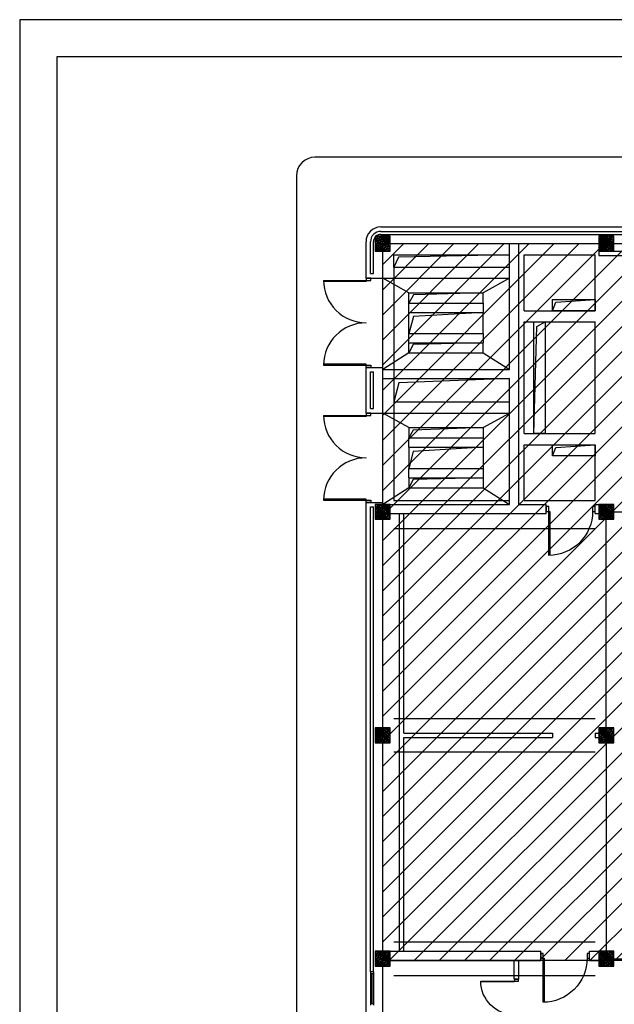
# Model space of a CAD drawing. Header units: millimetres. Extents: x 44889 to 52866, y -11417 to -4315.
# Tile 25 of 74: x 44889 to 45687, y -5637 to -4315. Entities that reach past the tile are written whole.
import ezdxf

# ---------------------------------------------------------------- set-up
doc = ezdxf.new("R2010")
doc.units = ezdxf.units.MM
for name, color, linetype in [('ARLES_osprzęt_elektryczny', 2, 'Continuous'), ('ARLES_ramka_wew', 10, 'Continuous'), ('ARLES_ramka_zew', 9, 'Continuous'), ('Podkład', 9, 'Continuous')]:
    doc.layers.add(name, color=color, linetype=linetype)

# ---------------------------------------------------------------- blocks, each defined once
blk = doc.blocks.new('d160')
at = {"layer": 'Podkład'}
for p, q in [((4.2, 80), (4.2, -4.2)), ((5.9, 4.2), (5.9, 80)), ((154.1, 4.2), (154.1, 80)), ((155.8, 80), (155.8, -4.2)), ((0, -4.2), (0, 4.2)), ((0, 4.2), (5.9, 4.2)), ((160, 4.2), (154.1, 4.2)), ((160, -4.2), (160, 4.2)), ((4.2, -4.2), (0, -4.2)), ((155.8, -4.2), (160, -4.2))]:
    blk.add_line(p, q, dxfattribs=at)
for centre, start, end in [((4.2, 4.2), 0, 90), ((155.8, 4.2), 89.9848, 180.0152)]:
    blk.add_arc(centre, 75.8, start, end, dxfattribs=at)

msp = doc.modelspace()

# ---------------------------------------------------------------- hatches: boundary and pattern name
at = {"layer": 'ARLES_osprzęt_elektryczny'}
h = msp.add_hatch(dxfattribs=at)
h.set_pattern_fill('ANSI31', color=2, scale=7.5, style=0)
h.set_pattern_definition([(45, (40031.425, 214.937), (-16.83798, 16.83798), [])])
h.paths.add_polyline_path([(46036.02, -5578.63), (45376.02, -5578.63), (45376.02, -4616.13), (46036.02, -4616.13)])
at = {"layer": 'Podkład'}
h = msp.add_hatch(dxfattribs=at)
h.set_pattern_fill('ANSI36', color=256, scale=0.5, style=0)
h.set_pattern_definition([(45, (44706.0162, -4626.1265), (0.841899, 3.086963), [3.96875, -0.79375, 0, -0.79375])])
h.paths.add_polyline_path([(45386.02, -4626.13), (45386.02, -4606.13), (45366.02, -4606.13), (45366.02, -4626.13)])
h = msp.add_hatch(dxfattribs=at)
h.set_pattern_fill('ANSI36', color=256, scale=0.5, style=0)
h.set_pattern_definition([(45, (45006.0162, -4626.1265), (0.841899, 3.086963), [3.96875, -0.79375, 0, -0.79375])])
h.paths.add_polyline_path([(45686.02, -4626.13), (45686.02, -4606.13), (45666.02, -4606.13), (45666.02, -4626.13)])
h = msp.add_hatch(dxfattribs=at)
h.set_pattern_fill('ANSI36', color=256, scale=0.5, style=0)
h.set_pattern_definition([(45, (44706.0162, -4986.1265), (0.841899, 3.086963), [3.96875, -0.79375, 0, -0.79375])])
h.paths.add_polyline_path([(45386.02, -4986.13), (45386.02, -4966.13), (45366.02, -4966.13), (45366.02, -4986.13)])
h = msp.add_hatch(dxfattribs=at)
h.set_pattern_fill('ANSI36', color=256, scale=0.5, style=0)
h.set_pattern_definition([(45, (45006.0162, -4986.1265), (0.841899, 3.086963), [3.96875, -0.79375, 0, -0.79375])])
h.paths.add_polyline_path([(45686.02, -4986.13), (45686.02, -4966.13), (45666.02, -4966.13), (45666.02, -4986.13)])
h = msp.add_hatch(dxfattribs=at)
h.set_pattern_fill('ANSI36', color=256, scale=0.5, style=0)
h.set_pattern_definition([(45, (44706.0162, -5286.1265), (0.841899, 3.086963), [3.96875, -0.79375, 0, -0.79375])])
h.paths.add_polyline_path([(45386.02, -5286.13), (45386.02, -5266.13), (45366.02, -5266.13), (45366.02, -5286.13)])
h = msp.add_hatch(dxfattribs=at)
h.set_pattern_fill('ANSI36', color=256, scale=0.5, style=0)
h.set_pattern_definition([(45, (45006.0162, -5286.1265), (0.841899, 3.086963), [3.96875, -0.79375, 0, -0.79375])])
h.paths.add_polyline_path([(45686.02, -5286.13), (45686.02, -5266.13), (45666.02, -5266.13), (45666.02, -5286.13)])
h = msp.add_hatch(dxfattribs=at)
h.set_pattern_fill('ANSI36', color=256, scale=0.5, style=0)
h.set_pattern_definition([(45, (44706.0162, -5586.1265), (0.841899, 3.086963), [3.96875, -0.79375, 0, -0.79375])])
h.paths.add_polyline_path([(45386.02, -5586.13), (45386.02, -5566.13), (45366.02, -5566.13), (45366.02, -5586.13)])
h = msp.add_hatch(dxfattribs=at)
h.set_pattern_fill('ANSI36', color=256, scale=0.5, style=0)
h.set_pattern_definition([(45, (45006.0162, -5586.1265), (0.841899, 3.086963), [3.96875, -0.79375, 0, -0.79375])])
h.paths.add_polyline_path([(45686.02, -5586.13), (45686.02, -5566.13), (45666.02, -5566.13), (45666.02, -5586.13)])

# ---------------------------------------------------------------- linework, layer by layer
at = {"layer": 'ARLES_osprzęt_elektryczny'}
for p, q in [((45376.02, -4616.13), (46036.02, -4616.13)), ((45376.02, -5578.63), (45376.02, -4616.13)), ((46036.02, -5578.63), (45376.02, -5578.63))]:
    msp.add_line(p, q, dxfattribs=at)
at = {"layer": 'ARLES_ramka_wew', "linetype": 'Continuous'}
msp.add_lwpolyline([(52815.71, -4365.45), (44938.58, -4365.45), (44938.58, -8496.66), (45088.58, -8496.66), (45088.58, -11366.66), (52815.71, -11366.66)], close=True, dxfattribs=at)
at = {"layer": 'ARLES_ramka_zew'}
msp.add_lwpolyline([(44888.58, -11416.66), (52865.71, -11416.66), (52865.71, -4315.45), (44888.58, -4315.45)], close=True, dxfattribs=at)
at = {"layer": 'Podkład'}
for p, q in [((46242.02, -4500.13), (45285.02, -4500.13)), ((45260.02, -4525.13), (45260.02, -6286.99)), ((45373.52, -4593.63), (45916.02, -4593.63)), ((45373.52, -4599.63), (45910.02, -4599.63)), ((45373.52, -4603.63), (45910.02, -4603.63)), ((45353.52, -4662.38), (45353.52, -4613.63)), ((45359.52, -4656.38), (45359.52, -4613.63)), ((45363.52, -4656.38), (45363.52, -4613.63)), ((45376.02, -4662.38), (45376.02, -4626.13)), ((45386.02, -4616.13), (45546.02, -4616.13)), ((45546.02, -4784.88), (45546.02, -4616.13)), ((45558.52, -4616.13), (45666.02, -4616.13)), ((45558.52, -4966.13), (45558.52, -4616.13)), ((45666.02, -4626.13), (45666.02, -4632.13)), ((45686.02, -4616.13), (45916.02, -4616.13)), ((45686.02, -4626.13), (45895.52, -4626.13)), ((45391.02, -4631.13), (45546.02, -4631.13)), ((45391.02, -4647.63), (45391.02, -4631.13)), ((45397.36, -4634.21), (45391.02, -4647.63)), ((45546.02, -4631.13), (45397.36, -4634.21)), ((45566.02, -4631.13), (45661.02, -4631.13)), ((45566.02, -4706.13), (45566.02, -4631.13)), ((45661.02, -4706.13), (45661.02, -4631.13)), ((45666.02, -4632.13), (45895.52, -4632.13)), ((45391.02, -4647.63), (45546.02, -4647.63)), ((45391.02, -4647.63), (45391.02, -4797.38)), ((45353.52, -4662.38), (45376.02, -4662.38)), ((45359.52, -4656.38), (45363.52, -4656.38)), ((45411.02, -4682.13), (45376.02, -4662.38)), ((45376.02, -4662.38), (45546.02, -4662.38)), ((45546.02, -4662.38), (45511.02, -4682.13)), ((45411.02, -4682.13), (45511.02, -4682.13)), ((45411.02, -4695.88), (45411.02, -4682.13)), ((45417.12, -4684.95), (45411.02, -4695.88)), ((45511.02, -4682.13), (45417.12, -4684.95)), ((45511.02, -4695.88), (45511.02, -4682.13)), ((45411.02, -4695.88), (45511.02, -4695.88)), ((45411.02, -4708.38), (45411.02, -4695.88)), ((45511.02, -4695.88), (45511.02, -4708.38)), ((45411.02, -4708.38), (45511.02, -4708.38)), ((45411.02, -4736.88), (45411.02, -4708.38)), ((45417.07, -4714.09), (45411.02, -4736.88)), ((45511.02, -4708.38), (45417.07, -4714.09)), ((45511.02, -4736.88), (45511.02, -4708.38)), ((45566.02, -4706.13), (45661.02, -4706.13)), ((45566.02, -4721.13), (45661.02, -4721.13)), ((45566.02, -4871.13), (45566.02, -4721.13)), ((45661.02, -4871.13), (45661.02, -4721.13)), ((45411.02, -4736.88), (45511.02, -4736.88)), ((45411.02, -4749.38), (45411.02, -4736.88)), ((45511.02, -4736.88), (45511.02, -4749.38)), ((45411.02, -4762.88), (45411.02, -4749.38)), ((45411.02, -4749.38), (45511.02, -4749.38)), ((45417.05, -4751.58), (45411.02, -4762.88)), ((45511.02, -4749.38), (45417.05, -4751.58)), ((45511.02, -4762.88), (45511.02, -4749.38)), ((45411.02, -4762.88), (45376.02, -4784.88)), ((45411.02, -4762.88), (45511.02, -4762.88)), ((45511.02, -4762.88), (45546.02, -4784.88)), ((45353.52, -4782.38), (45376.02, -4782.38)), ((45353.52, -4843.63), (45353.52, -4782.38)), ((45376.02, -4784.88), (45376.02, -4782.38)), ((45376.02, -4784.88), (45546.02, -4784.88)), ((45359.52, -4837.63), (45359.52, -4788.38)), ((45359.52, -4788.38), (45363.52, -4788.38)), ((45363.52, -4837.63), (45363.52, -4788.38)), ((45376.02, -4797.38), (45546.02, -4797.38)), ((45376.02, -4843.63), (45376.02, -4797.38)), ((45391.02, -4797.38), (45391.02, -4961.13)), ((45546.02, -4797.38), (45397.44, -4802.81)), ((45546.02, -4966.13), (45546.02, -4797.38)), ((45397.44, -4802.81), (45391.02, -4828.63)), ((45359.52, -4837.63), (45363.52, -4837.63)), ((45391.02, -4828.63), (45546.02, -4828.63)), ((45353.52, -4843.63), (45376.02, -4843.63)), ((45411.02, -4863.13), (45376.02, -4843.63)), ((45376.02, -4843.63), (45546.02, -4843.63)), ((45511.02, -4863.13), (45546.02, -4843.63)), ((45411.02, -4863.13), (45511.02, -4863.13)), ((45411.02, -4863.13), (45411.02, -4876.88)), ((45511.02, -4863.13), (45417.04, -4866.72)), ((45511.02, -4863.13), (45511.02, -4876.88)), ((45417.04, -4866.72), (45411.02, -4876.88)), ((45411.02, -4876.88), (45511.02, -4876.88)), ((45411.02, -4889.38), (45411.02, -4876.88)), ((45511.02, -4876.88), (45511.02, -4889.38)), ((45566.02, -4871.13), (45661.02, -4871.13)), ((45411.02, -4889.38), (45511.02, -4889.38)), ((45411.02, -4889.38), (45411.02, -4917.88)), ((45511.02, -4889.38), (45416.72, -4895.01)), ((45511.02, -4889.38), (45511.02, -4917.88)), ((45566.02, -4961.13), (45566.02, -4886.13)), ((45566.02, -4886.13), (45661.02, -4886.13)), ((45661.02, -4961.13), (45661.02, -4886.13)), ((45416.72, -4895.01), (45411.02, -4917.88)), ((45411.02, -4917.88), (45511.02, -4917.88)), ((45411.02, -4930.38), (45411.02, -4917.88)), ((45411.02, -4930.38), (45511.02, -4930.38)), ((45411.02, -4930.38), (45411.02, -4944.13)), ((45511.02, -4930.38), (45416.95, -4932.97)), ((45511.02, -4917.88), (45511.02, -4930.38)), ((45511.02, -4930.38), (45511.02, -4944.13)), ((45416.95, -4932.97), (45411.02, -4944.13)), ((45411.02, -4944.13), (45376.02, -4966.13)), ((45411.02, -4944.13), (45511.02, -4944.13)), ((45511.02, -4944.13), (45546.02, -4966.13)), ((45353.52, -5938.63), (45353.52, -4963.63)), ((45353.52, -4963.63), (45376.02, -4963.63)), ((45359.52, -5593.63), (45359.52, -4969.63)), ((45359.52, -4969.63), (45363.52, -4969.63)), ((45363.52, -5593.63), (45363.52, -4969.63)), ((45376.02, -4966.13), (45376.02, -4963.63)), ((45386.02, -4966.13), (45546.02, -4966.13)), ((45391.02, -4961.13), (45546.02, -4961.13)), ((45558.52, -4966.13), (45595.52, -4966.13)), ((45566.02, -4961.13), (45661.02, -4961.13)), ((45595.52, -4978.63), (45595.52, -4966.13)), ((45661.02, -4978.63), (45661.02, -4966.13)), ((45661.02, -4966.13), (45666.02, -4966.13)), ((45686.02, -4966.13), (45666.02, -4966.13)), ((45666.02, -4966.13), (45666.02, -4986.13)), ((45686.02, -4986.13), (45686.02, -4966.13)), ((45386.02, -4978.63), (45595.52, -4978.63)), ((45398.52, -5566.13), (45398.52, -4978.63)), ((45404.52, -5273.13), (45404.52, -4978.63)), ((45661.02, -4978.63), (45666.02, -4978.63)), ((45686.02, -4976.13), (46026.02, -4976.13)), ((45376.02, -5266.13), (45376.02, -4986.13)), ((45666.02, -4986.13), (45686.02, -4986.13)), ((45676.02, -5266.13), (45676.02, -4986.13)), ((45391.02, -4998.63), (45661.02, -4998.63)), ((45391.02, -5253.63), (45661.02, -5253.63)), ((45404.52, -5273.13), (45604.02, -5273.13)), ((45604.02, -5273.13), (45604.02, -5279.13)), ((45661.02, -5273.13), (45661.02, -5279.13)), ((45661.02, -5273.13), (45666.02, -5273.13)), ((45376.02, -5566.13), (45376.02, -5286.13)), ((45404.52, -5566.13), (45404.52, -5279.13)), ((45404.52, -5279.13), (45604.02, -5279.13)), ((45661.02, -5279.13), (45666.02, -5279.13)), ((45676.02, -5286.13), (45676.02, -5566.13)), ((45391.02, -5298.63), (45661.02, -5298.63)), ((45391.02, -5553.63), (45661.02, -5553.63)), ((45386.02, -5566.13), (45588.02, -5566.13)), ((45588.02, -5578.63), (45588.02, -5566.13)), ((45653.52, -5578.63), (45653.52, -5566.13)), ((45653.52, -5566.13), (45666.02, -5566.13)), ((45686.02, -5576.13), (45711.27, -5576.13)), ((45376.02, -5926.13), (45376.02, -5586.13)), ((45386.02, -5578.63), (45588.02, -5578.63)), ((45552.52, -5603.63), (45552.52, -5578.63)), ((45558.52, -5603.63), (45558.52, -5578.63)), ((45653.52, -5578.63), (45666.02, -5578.63)), ((45363.52, -5593.63), (45359.52, -5593.63)), ((45360.02, -5638.63), (45360.02, -5593.63)), ((45360.02, -5596.13), (45363.52, -5596.13)), ((45361.77, -5636.13), (45361.77, -5596.13)), ((45363.52, -5593.63), (45363.52, -5638.63)), ((45391.02, -5598.63), (45661.02, -5598.63)), ((45552.52, -5603.63), (45558.52, -5603.63)), ((45360.02, -5636.13), (45363.52, -5636.13))]:
    msp.add_line(p, q, dxfattribs=at)
for points in [[(45366.02, -4626.13), (45386.02, -4626.13), (45386.02, -4606.13), (45366.02, -4606.13)], [(45666.02, -4626.13), (45686.02, -4626.13), (45686.02, -4606.13), (45666.02, -4606.13)], [(45604.02, -4691.13), (45661.02, -4691.13), (45661.02, -4706.13), (45604.02, -4706.13)], [(45579.02, -4871.13), (45579.02, -4721.13), (45594.02, -4721.13), (45594.02, -4871.13)], [(45604.02, -4886.13), (45661.02, -4886.13), (45661.02, -4901.13), (45604.02, -4901.13)], [(45366.02, -4986.13), (45386.02, -4986.13), (45386.02, -4966.13), (45366.02, -4966.13)], [(45366.02, -5286.13), (45386.02, -5286.13), (45386.02, -5266.13), (45366.02, -5266.13)], [(45666.02, -5286.13), (45686.02, -5286.13), (45686.02, -5266.13), (45666.02, -5266.13)], [(45366.02, -5586.13), (45386.02, -5586.13), (45386.02, -5566.13), (45366.02, -5566.13)], [(45666.02, -5586.13), (45686.02, -5586.13), (45686.02, -5566.13), (45666.02, -5566.13)]]:
    msp.add_lwpolyline(points, close=True, dxfattribs=at)
for points in [[(45604.02, -4706.13), (45608.23, -4694.74), (45661.02, -4691.13)], [(45579.02, -4871.13), (45582.73, -4727.47), (45594.02, -4721.13)], [(45604.02, -4901.13), (45608.23, -4889.74), (45661.02, -4886.13)]]:
    msp.add_lwpolyline(points, dxfattribs=at)
for points in [[(45657.74, -4975.65), (45661.02, -4975.65), (45661.02, -4969.1), (45657.74, -4969.1), (45657.74, -4975.65, -0.4142136), (45598.79, -5034.6), (45598.79, -4969.1), (45595.52, -4969.1), (45595.52, -4975.65), (45600.1, -4975.65), (45600.1, -5034.6)], [(45650.24, -5575.65), (45653.52, -5575.65), (45653.52, -5569.1), (45650.24, -5569.1), (45650.24, -5575.65, -0.4142136), (45591.29, -5634.6), (45591.29, -5569.1), (45588.02, -5569.1), (45588.02, -5575.65), (45592.6, -5575.65), (45592.6, -5634.6)], [(45552.99, -5651.6), (45552.99, -5654.13), (45558.04, -5654.13), (45558.04, -5651.6), (45552.99, -5651.6, -0.4142136), (45507.54, -5606.15), (45558.04, -5606.15), (45558.04, -5603.63), (45552.99, -5603.63), (45552.99, -5607.16), (45507.54, -5607.16)]]:
    msp.add_lwpolyline(points, format="xyb", dxfattribs=at)
for centre, radius in [((45285.02, -4525.13), 25), ((45373.52, -4613.63), 20), ((45373.52, -4613.63), 14), ((45373.52, -4613.63), 10)]:
    msp.add_arc(centre, radius, 90, 180, dxfattribs=at)

# ---------------------------------------------------------------- block references
at = {"layer": 'Podkład', "xscale": 0.7499999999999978, "yscale": 0.7500000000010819, "zscale": 0.7500000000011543, "rotation": 90}
for p in [(45356.67, -4782.38), (45356.67, -4963.63)]:
    msp.add_blockref('d160', p, dxfattribs=at)

doc.saveas('drawing.dxf')
